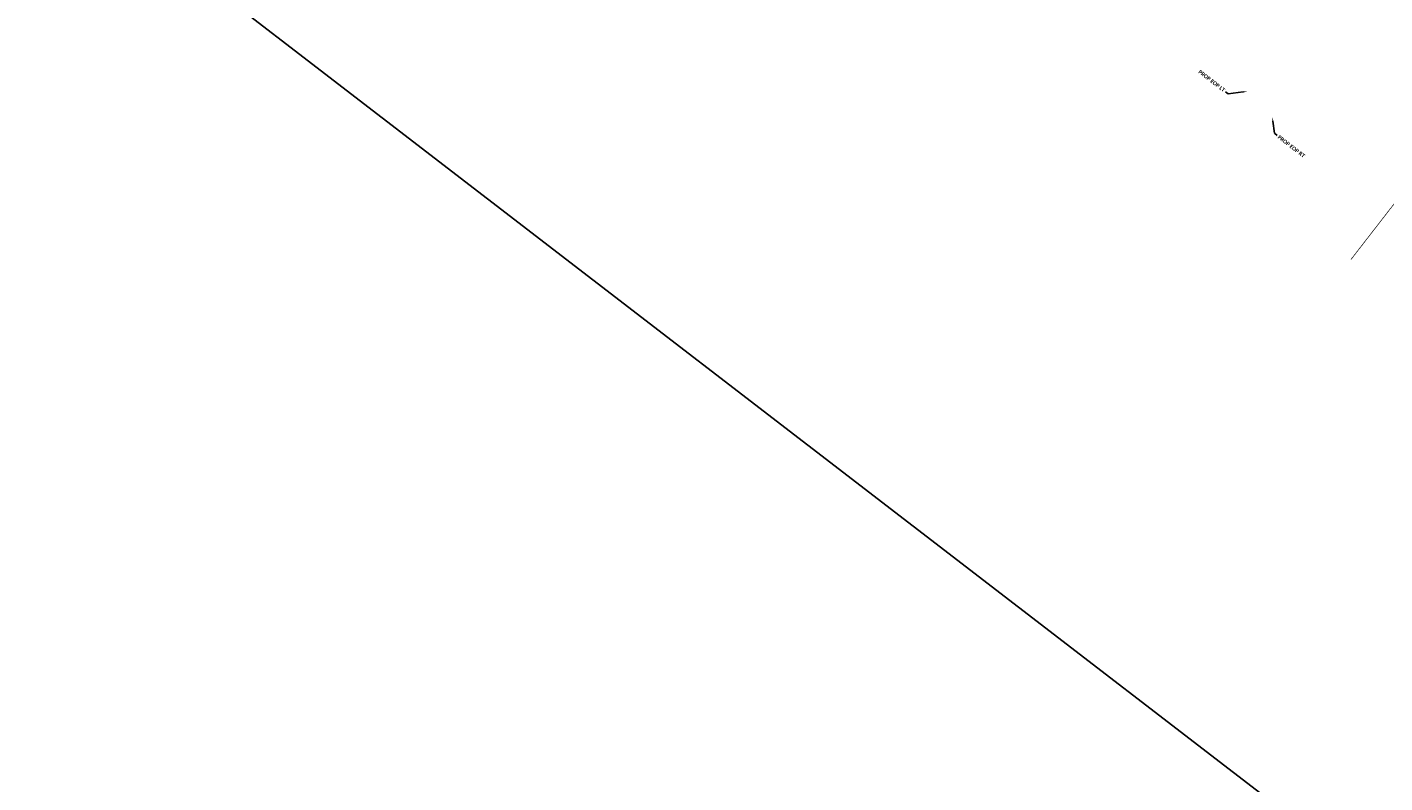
# Model space of a CAD drawing. Header units: feet. Extents: x 2204748 to 2209851, y 304262 to 307692.
# Tile 2 of 28: x 2205342 to 2206330, y 305408 to 305958. Entities that reach past the tile are written whole.
import ezdxf
from ezdxf import colors
from ezdxf.entities.mleader import LeaderData, LeaderLine
from ezdxf.math import Vec2, Vec3

# ---------------------------------------------------------------- set-up
doc = ezdxf.new("R2010")
doc.units = ezdxf.units.FT
doc.header["$MEASUREMENT"] = 0
doc.layers.add('SH_TextM', color=7, linetype='Continuous')
doc.layers.add('SH_VPort', color=5, linetype='Continuous', plot=False)
doc.styles.add('Straight Normal (0.14) Font 30', font='calibrib.ttf', dxfattribs={"height": 0.14})
doc.dimstyles.new('Dec Straight 0', dxfattribs={"dimtxt": 0.14, "dimasz": 0.14, "dimexe": 0.07, "dimexo": 0.07, "dimgap": 0.05, "dimtad": 1, "dimdec": 0, "dimzin": 0, "dimdsep": 46, "dimtxsty": 'Straight Normal (0.14) Font 30', "dimcen": 0.07, "dimclrd": 9, "dimclre": 9, "dimclrt": 256, "dimadec": 0, "dimazin": 0, "dimtfac": 1, "dimtdec": 0, "dimtofl": 0, "dimtmove": 2, "dimatfit": 3, "dimfxl": 1, "dimtolj": 1, "dimtzin": 0, "dimlwd": 25, "dimlwe": 25, "dimarcsym": 0})

# ---------------------------------------------------------------- blocks, each defined once
blk = doc.blocks.new('*D988')
at = {"color": 9, "lineweight": 25, "transparency": 16777216}
blk.add_arc((2206069.04, 306327.8), 5.2, 353.65353, 21.19677, dxfattribs=at)
at = {"color": 9, "transparency": 16777216}
for points in [[(2206073.52, 306329.4), (2206074.27, 306329.96), (2206072.22, 306331.92)], [(2206074.65, 306327.05), (2206073.78, 306327.4), (2206073.17, 306324.62)]]:
    blk.add_solid(points, dxfattribs=at)
at = {"layer": 'Defpoints', "color": 0, "transparency": 16777216}
for p in [(2205670.07, 306634.7), (2206093.44, 306359.5), (2206069.04, 306327.8), (2206073.85, 306329.78), (2206842.8, 305732.6)]:
    blk.add_point(p, dxfattribs=at)
at = {"transparency": 16777216, "insert": (2206076.88, 306328.17), "char_height": 2.8, "attachment_point": 5, "rotation": 272.76221, "style": 'Straight Normal (0.14) Font 30'}
blk.add_mtext('\\A1;90%%D', dxfattribs=at)
blk = doc.blocks.new('*D990')
at = {"color": 9, "lineweight": 25, "transparency": 16777216}
blk.add_arc((2206487.51, 306005.9), 5.2, 353.65353, 21.19677, dxfattribs=at)
at = {"color": 9, "transparency": 16777216}
for points in [[(2206491.99, 306007.5), (2206492.74, 306008.06), (2206490.69, 306010.02)], [(2206493.12, 306005.15), (2206492.25, 306005.5), (2206491.64, 306002.73)]]:
    blk.add_solid(points, dxfattribs=at)
at = {"layer": 'Defpoints', "color": 0, "transparency": 16777216}
for p in [(2206088.54, 306312.8), (2206511.91, 306037.6), (2206492.32, 306007.88), (2206487.51, 306005.9), (2207261.27, 305410.7)]:
    blk.add_point(p, dxfattribs=at)
at = {"transparency": 16777216, "insert": (2206495.35, 306006.28), "char_height": 2.8, "attachment_point": 5, "rotation": 272.76221, "style": 'Straight Normal (0.14) Font 30'}
blk.add_mtext('\\A1;90%%D', dxfattribs=at)
blk = doc.blocks.new('*D993')
at = {"color": 9, "lineweight": 25, "transparency": 16777216}
blk.add_line((2206349.28, 306106.32), (2206350.07, 306107.34), dxfattribs=at)
blk.add_arc((2206352.14, 306110.03), 4.79, 266.38468, 288.47819, dxfattribs=at)
at = {"color": 9, "transparency": 16777216}
for points in [[(2206351.67, 306104.81), (2206352, 306105.68), (2206349.22, 306106.23)], [(2206353.39, 306105.86), (2206353.93, 306105.1), (2206355.94, 306107.11)]]:
    blk.add_solid(points, dxfattribs=at)
at = {"layer": 'Defpoints', "color": 0, "transparency": 16777216}
for p in [(2205670.07, 306634.7), (2206348.43, 306105.21), (2206351.51, 306105.28), (2206324.04, 306073.5), (2206842.8, 305732.6)]:
    blk.add_point(p, dxfattribs=at)
at = {"transparency": 16777216, "insert": (2206354.02, 306102.83), "char_height": 2.8, "attachment_point": 5, "rotation": 14.61604, "style": 'Straight Normal (0.14) Font 30'}
blk.add_mtext('\\A1;90%%D', dxfattribs=at)

msp = doc.modelspace()

# ---------------------------------------------------------------- linework, layer by layer
msp.add_lwpolyline([(2207740.39, 306067.86), (2205628.39, 307692.48), (2204747.86, 306547.79), (2206915.51, 304880.36)], close=True)
at = {"layer": 'SH_VPort', "color": 12, "const_width": 0.5}
msp.add_lwpolyline([(2206305.02, 305788.92), (2206649.82, 306233.75)], dxfattribs=at)

# ---------------------------------------------------------------- dimensions: what is measured, and where the dimension line sits
for base, line1, line2, picture, middle in [((2206073.85, 306329.78), ((2205670.07, 306634.7), (2206842.8, 305732.6)), ((2206093.44, 306359.5), (2206069.04, 306327.8)), '*D988', (2206076.88, 306328.17)), ((2206351.51, 306105.28), ((2205670.07, 306634.7), (2206842.8, 305732.6)), ((2206348.43, 306105.21), (2206324.04, 306073.5)), '*D993', (2206354.02, 306102.83)), ((2206492.32, 306007.88), ((2206088.54, 306312.8), (2207261.27, 305410.7)), ((2206511.91, 306037.6), (2206487.51, 306005.9)), '*D990', (2206495.35, 306006.28))]:
    dim = msp.add_angular_dim_2l(base=base, line1=line1, line2=line2, text='90%%D', dimstyle='Dec Straight 0', override={"dimscale": 0, "dimpost": "'"})
    dim.commit()
    dim.dimension.update_dxf_attribs({"geometry": picture, "text_midpoint": middle, "dimtype": 162})

# ---------------------------------------------------------------- leaders
at = {"layer": 'SH_TextM'}
ml = msp.add_multileader_mtext('Standard', dxfattribs=at)
ml.set_content('PROP EOP LT', color=256, style='Straight Normal (0.14) Font 30')
ml.set_leader_properties(color=256, linetype='Continuous', lineweight=-1)
ml.build(insert=Vec2(0, 0))
ml.multileader.update_dxf_attribs({"text_right_attachment_type": 3, "dogleg_length": 0.125, "arrow_head_size": 2.8})
ctx = ml.context
ctx.base_point, ctx.char_height, ctx.arrow_head_size, ctx.landing_gap_size, ctx.plane_origin, ctx.plane_x_axis, ctx.plane_y_axis = Vec3(2206193.47, 305926.74, -658.73), 2.8, 2.8, 1.2, Vec3(2206229.29, 305911.11, -658.73), Vec3(0.790369, -0.612631), Vec3(0.612631, 0.790369)
ctx.right_attachment, ctx.text_align_type = 3, 2
notes = []
notes.append((ctx, [(0, (1, 1, 0), (2206215.78, 305909.39, -658.73), (-0.790369, 0.612631), 2.5, [(0, [(2206229.29, 305911.11, -658.73)], 0, [])])]))
ctx.mtext.insert, ctx.mtext.text_direction, ctx.mtext.rotation, ctx.mtext.alignment, ctx.mtext.flow_direction = Vec3(2206213.75, 305912.82, -658.73), Vec3(0.790369, -0.612631), 5.6238, 3, 5
ml = msp.add_multileader_mtext('Standard', dxfattribs=at)
ml.set_content('PROP EOP RT', color=256, style='Straight Normal (0.14) Font 30')
ml.set_leader_properties(color=256, linetype='Continuous', lineweight=-1)
ml.build(insert=Vec2(0, 0))
ml.multileader.update_dxf_attribs({"text_right_attachment_type": 3, "dogleg_length": 0.125, "arrow_head_size": 2.8})
ctx = ml.context
ctx.base_point, ctx.char_height, ctx.arrow_head_size, ctx.landing_gap_size, ctx.plane_origin, ctx.plane_x_axis, ctx.plane_y_axis = Vec3(2206251.27, 305879.16, -658.73), 2.8, 2.8, 1.2, Vec3(2206247.86, 305892.21, -658.73), Vec3(0.790369, -0.612631), Vec3(0.612631, 0.790369)
ctx.right_attachment = 3
notes.append((ctx, [(0, (1, 1, 0), (2206249.3, 305880.69, -658.73), (0.790369, -0.612631), 2.5, [(0, [(2206247.86, 305892.21, -658.73)], 0, [])])]))
ctx.mtext.insert, ctx.mtext.text_direction, ctx.mtext.rotation, ctx.mtext.flow_direction = Vec3(2206253.09, 305879.55, -658.73), Vec3(0.790369, -0.612631), 5.6238, 5
for ctx, leaders in notes:
    for number, flags, end, landing, length, lines in leaders:
        leader = LeaderData()
        leader.index, (leader.has_last_leader_line, leader.has_dogleg_vector, leader.attachment_direction) = number, flags
        leader.last_leader_point, leader.dogleg_vector, leader.dogleg_length = Vec3(end), Vec3(landing), length
        for number, points, colour, breaks in lines:
            line = LeaderLine()
            line.index, line.vertices, line.color, line.breaks = number, Vec3.list(points), colors.encode_raw_color(colour), breaks
            leader.lines.append(line)
        ctx.leaders.append(leader)

doc.saveas('drawing.dxf')
